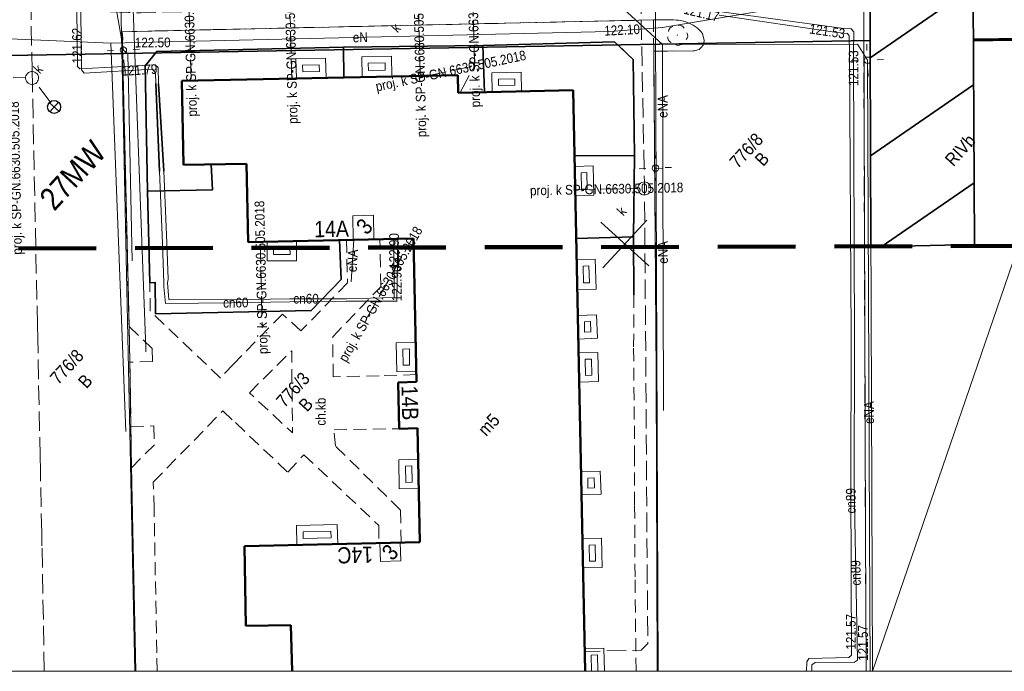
# Model space of a CAD drawing. Header units: metres. Extents: x 0 to 6446955, y 0 to 5658558.
# Tile 127 of 188: x 6441570 to 6441646, y 5654212 to 5654262. Entities that reach past the tile are written whole.
import ezdxf
from ezdxf.enums import TextEntityAlignment as Align

# ---------------------------------------------------------------- set-up
doc = ezdxf.new("R2010")
doc.units = ezdxf.units.M
doc.header["$MEASUREMENT"] = 0
for name, pattern in [('1.0_0.5', [1.5, 1, -0.5]), ('1.5_0.5', [2, 1.5, -0.5]), ('2', [0.9, 0.6, -0.3]), ('219-500', [0]), ('PRZER2-1', [3, 2, -1]), ('PRZER3-1', [4, 3, -1])]:
    doc.linetypes.add(name, pattern=pattern)
doc.layers.get('0').update_dxf_attribs({"color": 2, "linetype": 'CONTINUOUS', "lineweight": 5})
doc.layers.add('1ramki', color=7, linetype='PRZER2-1', lineweight=18)
doc.layers.add('z - MPZT', color=121, linetype='PRZER3-1', lineweight=18)
for name, color, linetype in [('209-oznaczenie konturu klasyfikacyjnego', 7, 'CONTINUOUS'), ('210-oznaczenie konturu użytku gruntowego', 7, 'CONTINUOUS'), ('211-numer działki ewidencyjnej', 7, 'CONTINUOUS'), ('217-kontur klasyfikacyjny', 7, 'CONTINUOUS'), ('218-kontur użytku gruntowego', 7, 'CONTINUOUS'), ('219-działka ewidencyjna', 7, 'CONTINUOUS'), ('238-Punkt adresowy budynku', 7, 'CONTINUOUS'), ('312-budynek ewidencyjny', 7, 'CONTINUOUS'), ('312-oznaczenie budynku ewidencyjnego-Atr117', 7, 'CONTINUOUS'), ('320-blok - kondygnacja nadziemna', 7, 'CONTINUOUS'), ('320-blok - kondygnacja nadziemna-Atr25', 7, 'CONTINUOUS'), ('chodnik', 7, 'CONTINUOUS'), ('chodnik-Atr17', 7, 'CONTINUOUS'), ('drzewo liściaste', 7, 'CONTINUOUS'), ('jezdnia', 7, 'CONTINUOUS'), ('krawężnik', 7, 'CONTINUOUS'), ('latarnia', 7, 'CONTINUOUS'), ('obudowa ochronna przewodu', 7, 'CONTINUOUS'), ('ogrodzenie trwałe', 7, 'CONTINUOUS'), ('przewód ciepłowniczy', 7, 'CONTINUOUS'), ('przewód ciepłowniczy-Atr1', 7, 'CONTINUOUS'), ('przewód elektroenergetyczny podziemny', 7, 'CONTINUOUS'), ('przewód elektroenergetyczny podziemny-Atr1', 7, 'CONTINUOUS'), ('przewód kanalizacyjny - ob. projektowany', 7, 'CONTINUOUS'), ('przewód kanalizacyjny - ob. projektowany-Atr1', 7, 'CONTINUOUS'), ('przewód telekomunikacyjny podziemny', 7, 'CONTINUOUS'), ('rzedna', 7, 'CONTINUOUS'), ('rzedna-Atr2', 7, 'CONTINUOUS'), ('studnia kanalizacyjna - ob. projektowany', 7, 'CONTINUOUS'), ('studnia kanalizacyjna - ob. projektowany-Atr17', 7, 'CONTINUOUS'), ('taras', 7, 'CONTINUOUS'), ('wylot kanału - ob. projektowany', 7, 'CONTINUOUS'), ('Zakres', 7, 'CONTINUOUS')]:
    doc.layers.add(name, color=color, linetype=linetype)
doc.styles.add('MapaZas', font='geodezja.shx', dxfattribs={"width": 0.9})
doc.linetypes.add('902-500', pattern='A,3.75,0,[1,ksztalty.shx,S=0.5,R=0,X=0,Y=0],3.75', length=7.5)
doc.linetypes.add('NLZ', pattern='A,3,-1,[35,msgB.shx,S=0.008,R=0,X=-0.5,Y=0],3', length=7)
doc.linetypes.add('OLZ', pattern='A,3,-1,[36,msgB.shx,S=0.008,R=0,X=-0.5,Y=0],3', length=7)

# ---------------------------------------------------------------- blocks, each defined once
blk = doc.blocks.new('PW01')
at = {"linetype": 'Continuous', "lineweight": 13}
h = blk.add_hatch(color=0, dxfattribs=at)
edge = h.paths.add_edge_path()
edge.add_arc((0, 0), 0.045, 0, 360)
blk = doc.blocks.new('SM01')
at = {"color": 0, "linetype": 'Continuous', "lineweight": 13}
for p, q in [((-0.53, 0.531), (-0.883, 0.884)), ((0.531, 0.531), (0.884, 0.884)), ((-0.53, -0.53), (-0.883, -0.883)), ((0.531, -0.53), (0.884, -0.883))]:
    blk.add_line(p, q, dxfattribs=at)
blk.add_circle((0, 0), 0.25, dxfattribs=at)
blk = doc.blocks.new('OP021')
at = {"linetype": 'Continuous', "lineweight": 13}
h = blk.add_hatch(color=0, dxfattribs=at)
edge = h.paths.add_edge_path()
edge.add_arc((0, 0), 0.05, 0, 360)
at = {"color": 0, "linetype": 'Continuous', "lineweight": 13}
for centre, start, end in [((0, 0.4), 49.272, 130.728), ((-0.38, 0.124), 121.308, 202.548), ((0.38, 0.124), 337.452, 58.692), ((-0.235, -0.324), 193.221, 274.871), ((0.235, -0.324), 265.129, 346.779)]:
    blk.add_arc(centre, 0.4, start, end, dxfattribs=at)
blk = doc.blocks.new('SUKE')
at = {"color": 0, "linetype": 'Continuous'}
for p, q in [((-0.5, 0), (0.5, 0)), ((0, 0.5), (0, -0.5))]:
    blk.add_line(p, q, dxfattribs=at)
blk.add_circle((-0.001, -0.001), 0.5, dxfattribs=at)

msp = doc.modelspace()

# ---------------------------------------------------------------- hatches: boundary and pattern name
at = {"layer": 'z - MPZT', "linetype": 'Continuous', "lineweight": 35}
h = msp.add_hatch(dxfattribs=at)
h.set_pattern_fill('ANSI31', color=256, scale=50, angle=169.52228)
h.set_pattern_definition([(214.52228374, (6262555.529, -2914888.751), (3.5420419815, -5.149411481), [])])
h.paths.add_polyline_path([(6441636.039, 5654268.519), (6441644.041, 5654268.623), (6441644.167, 5654244.773), (6441636.168, 5654244.58), (6441636.081, 5654267.424)])

# ---------------------------------------------------------------- linework, layer by layer
at = {"color": 0, "lineweight": 13}
for p, q in [((6441619.01, 5654243.124), (6441615.323, 5654246.5)), ((6441619.01, 5654243.124), (6441615.323, 5654246.5)), ((6441615.478, 5654242.968), (6441618.855, 5654246.656)), ((6441615.478, 5654242.968), (6441618.855, 5654246.656))]:
    msp.add_line(p, q, dxfattribs=at)
at = {"layer": '1ramki', "color": 0, "linetype": 'Continuous', "lineweight": 18, "flags": 128}
msp.add_lwpolyline([(6441510.604, 5654351.84), (6441940.534, 5654351.84), (6441940.63, 5654211.832), (6441510.701, 5654211.832)], close=True, dxfattribs=at)
msp.add_lwpolyline([(6441510.604, 5654351.84), (6441940.534, 5654351.84), (6441940.63, 5654211.832), (6441510.701, 5654211.832)], close=True, dxfattribs=at)
at = {"layer": '217-kontur klasyfikacyjny', "color": 3, "linetype": 'Continuous', "lineweight": 13}
msp.add_line((6441636.293, 5654211.829), (6441636.293, 5654211.832), dxfattribs=at)
at = {"layer": '217-kontur klasyfikacyjny', "color": 3, "linetype": 'Continuous', "lineweight": 13, "flags": 128}
for points in [[(6441636.293, 5654211.829), (6441655.839, 5654268.776)], [(6441655.839, 5654268.776), (6441636.293, 5654211.829)], [(6441636.081, 5654267.424), (6441636.293, 5654211.829)]]:
    msp.add_lwpolyline(points, dxfattribs=at)
at = {"layer": '218-kontur użytku gruntowego', "color": 3, "linetype": 'Continuous', "lineweight": 13}
for p, q in [((6441636.293, 5654211.832), (6441636.293, 5654211.829)), ((6441636.293, 5654211.829), (6441636.293, 5654211.832))]:
    msp.add_line(p, q, dxfattribs=at)
at = {"layer": '218-kontur użytku gruntowego', "color": 3, "linetype": 'Continuous', "lineweight": 13, "flags": 128}
for points in [[(6441636.293, 5654211.829), (6441636.081, 5654267.424)], [(6441636.081, 5654267.424), (6441636.293, 5654211.829)]]:
    msp.add_lwpolyline(points, dxfattribs=at)
at = {"layer": '219-działka ewidencyjna', "color": 3, "linetype": '219-500', "lineweight": 13}
for points in [[(6441578.175, 5654267.131), (6441579.337, 5654211.832)], [(6441619.512, 5654267.395), (6441619.732, 5654211.832)], [(6441636.293, 5654211.832), (6441636.081, 5654267.424)]]:
    msp.add_lwpolyline(points, dxfattribs=at)
at = {"layer": '312-budynek ewidencyjny', "color": 7, "linetype": 'Continuous', "lineweight": 50, "flags": 128}
for points in [[(6441582.949, 5654257.404), (6441604.27, 5654257.841)], [(6441583.093, 5654250.927), (6441582.949, 5654257.404)], [(6441604.27, 5654257.841), (6441604.308, 5654256.491)], [(6441604.308, 5654256.491), (6441613.169, 5654256.676)], [(6441587.952, 5654251.007), (6441583.093, 5654250.927)], [(6441588.084, 5654244.961), (6441587.952, 5654251.007)], [(6441600.847, 5654245.233), (6441588.084, 5654244.961)], [(6441601.08, 5654234.159), (6441600.847, 5654245.233)], [(6441599.666, 5654234.125), (6441601.08, 5654234.159)], [(6441599.753, 5654230.547), (6441599.666, 5654234.125)], [(6441601.153, 5654230.581), (6441599.753, 5654230.547)], [(6441601.342, 5654221.784), (6441601.153, 5654230.581)], [(6441587.809, 5654221.471), (6441601.342, 5654221.784)], [(6441587.903, 5654215.325), (6441587.809, 5654221.471)], [(6441591.382, 5654215.393), (6441587.903, 5654215.325)]]:
    msp.add_lwpolyline(points, dxfattribs=at)
at = {"layer": '312-budynek ewidencyjny', "color": 7, "linetype": 'Continuous', "lineweight": 50}
for points in [[(6441613.169, 5654256.676), (6441614.101, 5654211.832)], [(6441591.48, 5654211.832), (6441591.382, 5654215.393)]]:
    msp.add_lwpolyline(points, dxfattribs=at)
at = {"layer": '320-blok - kondygnacja nadziemna', "color": 7, "linetype": 'Continuous', "lineweight": 13, "flags": 128}
for points in [[(6441596.162, 5654246.987), (6441596.194, 5654245.141), (6441597.793, 5654245.169), (6441597.753, 5654247.022)], [(6441599.863, 5654220.346), (6441599.822, 5654221.753), (6441598.259, 5654221.719), (6441598.293, 5654220.305)]]:
    msp.add_lwpolyline(points, close=True, dxfattribs=at)
at = {"layer": 'chodnik', "color": 7, "linetype": '1.0_0.5', "lineweight": 13}
for points in [[(6441619.669, 5654211.832), (6441619.598, 5654234.762), (6441619.399, 5654259.689), (6441619.377, 5654262.109), (6441578.344, 5654261.2), (6441578.879, 5654238.447), (6441580.667, 5654236.742), (6441580.704, 5654235.746), (6441578.944, 5654235.69), (6441579.022, 5654230.71), (6441580.789, 5654230.76), (6441580.839, 5654229.304), (6441579.063, 5654227.527), (6441579.397, 5654211.832)], [(6441581.055, 5654211.832), (6441581.015, 5654213.252), (6441580.822, 5654224.384), (6441580.754, 5654226.426), (6441586.124, 5654231.922), (6441587.098, 5654231.016), (6441591.139, 5654227.181), (6441592.382, 5654228.538), (6441598.164, 5654223.081), (6441598.189, 5654221.716), (6441599.886, 5654221.748), (6441599.846, 5654224.266), (6441594.822, 5654229.219), (6441594.711, 5654230.46), (6441599.753, 5654230.547), (6441599.666, 5654234.125), (6441601.08, 5654234.159), (6441601.07, 5654234.725), (6441598.207, 5654234.634), (6441594.643, 5654234.562), (6441594.607, 5654237.632), (6441598.322, 5654241.512), (6441598.252, 5654245.182), (6441595.678, 5654245.125), (6441595.746, 5654241.809), (6441592.159, 5654238.098), (6441590.735, 5654239.401), (6441586.942, 5654235.539), (6441585.942, 5654234.462), (6441580.519, 5654239.616), (6441580.479, 5654241.823), (6441580.316, 5654248.887), (6441580.131, 5654258.561), (6441581.016, 5654259.676), (6441595.433, 5654260.007), (6441606.2, 5654260.141), (6441616.366, 5654260.419), (6441617.82, 5654259.06), (6441617.907, 5654251.632), (6441617.828, 5654245.372), (6441617.871, 5654240.872), (6441617.847, 5654236.759), (6441617.92, 5654228.665), (6441617.921, 5654224.624), (6441617.955, 5654218.871), (6441618.031, 5654211.832)]]:
    msp.add_lwpolyline(points, dxfattribs=at)
at = {"layer": 'chodnik', "color": 7, "linetype": '1.0_0.5', "lineweight": 13, "flags": 128}
msp.add_lwpolyline([(6441588.172, 5654233.329), (6441591.441, 5654236.559), (6441591.5, 5654230.226)], close=True, dxfattribs=at)
at = {"layer": 'jezdnia', "color": 7, "linetype": '1.5_0.5', "lineweight": 13}
for points in [[(6441635.804, 5654211.832), (6441635.744, 5654222.514), (6441635.611, 5654262.973)], [(6441579.397, 5654211.832), (6441579.063, 5654227.527), (6441579.022, 5654230.71), (6441578.944, 5654235.69), (6441578.879, 5654238.447), (6441578.344, 5654261.2), (6441619.377, 5654262.109), (6441620.92, 5654262.106), (6441621.119, 5654262.101), (6441621.31, 5654262.088), (6441621.503, 5654262.061), (6441621.696, 5654262.02), (6441621.882, 5654261.957), (6441622.069, 5654261.895), (6441622.25, 5654261.811), (6441622.453, 5654261.692), (6441622.592, 5654261.606), (6441622.745, 5654261.493), (6441622.893, 5654261.358), (6441623.026, 5654261.222), (6441623.16, 5654261.072), (6441623.305, 5654260.519), (6441623.277, 5654260.341), (6441623.246, 5654260.248), (6441623.214, 5654260.169), (6441623.161, 5654260.096), (6441623.1, 5654260.015), (6441623.033, 5654259.941), (6441622.972, 5654259.889), (6441622.896, 5654259.836), (6441622.813, 5654259.804), (6441622.722, 5654259.765), (6441622.638, 5654259.747), (6441622.547, 5654259.722), (6441622.455, 5654259.725), (6441619.399, 5654259.689), (6441619.598, 5654234.762), (6441619.669, 5654211.832)]]:
    msp.add_lwpolyline(points, dxfattribs=at)
at = {"layer": 'krawężnik', "color": 7, "linetype": 'Continuous', "lineweight": 13}
for p, q in [((6441635.611, 5654262.973), (6441635.744, 5654222.514)), ((6441635.744, 5654222.514), (6441635.804, 5654211.832))]:
    msp.add_line(p, q, dxfattribs=at)
msp.add_lwpolyline([(6441619.669, 5654211.832), (6441619.598, 5654234.762), (6441619.399, 5654259.689), (6441622.455, 5654259.725), (6441622.547, 5654259.722), (6441622.638, 5654259.747), (6441622.722, 5654259.765), (6441622.813, 5654259.804), (6441622.896, 5654259.836), (6441622.972, 5654259.889), (6441623.04, 5654259.949), (6441623.1, 5654260.015), (6441623.161, 5654260.096), (6441623.214, 5654260.169), (6441623.246, 5654260.248), (6441623.277, 5654260.341), (6441623.294, 5654260.434), (6441623.305, 5654260.519), (6441623.16, 5654261.072), (6441623.026, 5654261.222), (6441622.893, 5654261.358), (6441622.745, 5654261.493), (6441622.592, 5654261.606), (6441622.417, 5654261.712), (6441622.25, 5654261.811), (6441622.069, 5654261.895), (6441621.882, 5654261.957), (6441621.696, 5654262.02), (6441621.503, 5654262.061), (6441621.31, 5654262.088), (6441621.119, 5654262.101), (6441620.92, 5654262.106), (6441619.377, 5654262.109), (6441578.344, 5654261.2), (6441578.879, 5654238.447), (6441578.944, 5654235.69), (6441579.022, 5654230.71), (6441579.063, 5654227.527), (6441579.397, 5654211.832)], dxfattribs=at)
at = {"layer": 'obudowa ochronna przewodu', "color": 7, "linetype": 'Continuous', "lineweight": 35, "flags": 128}
for points in [[(6441581.225, 5654250.441), (6441580.941, 5654257.195)], [(6441581.154, 5654257.176), (6441581.557, 5654250.435)]]:
    msp.add_lwpolyline(points, dxfattribs=at)
at = {"layer": 'ogrodzenie trwałe', "color": 7, "linetype": '902-500', "lineweight": 35, "flags": 128}
for points in [[(6441606.2, 5654260.141), (6441616.366, 5654260.419), (6441617.82, 5654259.06), (6441617.907, 5654251.632)], [(6441580.316, 5654248.887), (6441580.131, 5654258.561), (6441581.016, 5654259.676), (6441595.433, 5654260.007)], [(6441595.433, 5654260.007), (6441606.2, 5654260.141)], [(6441595.433, 5654260.007), (6441595.459, 5654257.665)], [(6441606.2, 5654260.141), (6441606.324, 5654256.53)], [(6441617.907, 5654251.632), (6441613.278, 5654251.627)], [(6441617.907, 5654251.632), (6441617.828, 5654245.372)], [(6441585.229, 5654250.95), (6441585.323, 5654248.98), (6441580.316, 5654248.887)], [(6441580.316, 5654248.887), (6441580.479, 5654241.823), (6441580.91, 5654241.835), (6441580.931, 5654239.429), (6441592.946, 5654239.668), (6441595.268, 5654242.071), (6441595.141, 5654245.116)], [(6441617.828, 5654245.372), (6441613.41, 5654245.241)], [(6441617.828, 5654245.372), (6441617.871, 5654240.872)]]:
    msp.add_lwpolyline(points, dxfattribs=at)
at = {"layer": 'przewód ciepłowniczy', "color": 212, "linetype": 'Continuous', "lineweight": 13}
for p, q in [((6441633.541, 5654261.126), (6441624.464, 5654262.482)), ((6441624.63, 5654262.722), (6441633.894, 5654261.467)), ((6441634.357, 5654261.07), (6441633.541, 5654261.126)), ((6441633.894, 5654261.467), (6441634.646, 5654261.43)), ((6441634.487, 5654260.87), (6441634.357, 5654261.07)), ((6441634.646, 5654261.43), (6441634.862, 5654261.191)), ((6441634.862, 5654261.191), (6441634.82, 5654259.576)), ((6441634.522, 5654259.577), (6441634.487, 5654260.87)), ((6441634.632, 5654237.647), (6441634.522, 5654259.577)), ((6441634.82, 5654259.576), (6441634.911, 5654237.256)), ((6441634.617, 5654226.095), (6441634.632, 5654237.647)), ((6441634.911, 5654237.256), (6441634.87, 5654226.135)), ((6441634.667, 5654213.06), (6441634.617, 5654226.095)), ((6441634.87, 5654226.135), (6441635.123, 5654212.684)), ((6441634.47, 5654212.889), (6441634.667, 5654213.06)), ((6441631.196, 5654211.832), (6441631.214, 5654212.561)), ((6441631.214, 5654212.561), (6441631.374, 5654212.795)), ((6441631.374, 5654212.795), (6441634.47, 5654212.889)), ((6441631.614, 5654212.331), (6441631.6, 5654211.832)), ((6441631.854, 5654212.504), (6441631.614, 5654212.331)), ((6441634.911, 5654212.512), (6441631.854, 5654212.504)), ((6441635.123, 5654212.684), (6441634.911, 5654212.512))]:
    msp.add_line(p, q, dxfattribs=at)
at = {"layer": 'przewód ciepłowniczy', "color": 212, "linetype": 'Continuous', "lineweight": 13, "flags": 128}
for points in [[(6441581.555, 5654241.814), (6441581.464, 5654244.853), (6441581.225, 5654250.441), (6441580.941, 5654257.195), (6441580.927, 5654258.009), (6441580.68, 5654258.302), (6441575.406, 5654258.006), (6441575.204, 5654258.245), (6441575.068, 5654271.616), (6441574.969, 5654276.913), (6441574.687, 5654286.69), (6441574.679, 5654288.161), (6441574.451, 5654288.371), (6441571.438, 5654288.309), (6441570.962, 5654287.863)], [(6441581.897, 5654242.084), (6441581.795, 5654244.889), (6441581.557, 5654250.435), (6441581.154, 5654257.176), (6441581.12, 5654258.442), (6441580.906, 5654258.638), (6441575.073, 5654258.324), (6441574.888, 5654258.521), (6441574.749, 5654271.638), (6441574.671, 5654276.928), (6441573.931, 5654286.663), (6441573.869, 5654287.765), (6441573.639, 5654288.002), (6441570.917, 5654287.918), (6441570.835, 5654287.858)], [(6441581.555, 5654241.814), (6441581.569, 5654241.503), (6441581.703, 5654240.214), (6441586.79, 5654240.275), (6441591.302, 5654240.346), (6441595.66, 5654240.397), (6441599.56, 5654240.391), (6441599.645, 5654245.208)], [(6441581.897, 5654242.084), (6441581.846, 5654241.805), (6441581.966, 5654240.515), (6441586.787, 5654240.508), (6441591.306, 5654240.587), (6441595.673, 5654240.574), (6441599.356, 5654240.687), (6441599.341, 5654245.202)]]:
    msp.add_lwpolyline(points, dxfattribs=at)
at = {"layer": 'przewód elektroenergetyczny podziemny', "color": 1, "linetype": 'Continuous', "lineweight": 13}
for p, q in [((6441620.084, 5654260.215), (6441635.145, 5654260.227)), ((6441635.145, 5654260.227), (6441635.9, 5654258.993)), ((6441635.9, 5654258.993), (6441635.98, 5654240.955)), ((6441635.98, 5654240.955), (6441636.066, 5654222.613)), ((6441636.066, 5654222.613), (6441636.101, 5654211.832))]:
    msp.add_line(p, q, dxfattribs=at)
at = {"layer": 'przewód elektroenergetyczny podziemny', "color": 1, "linetype": 'Continuous', "lineweight": 13, "flags": 128}
for points in [[(6441586.653, 5654272.452), (6441577.678, 5654272.616), (6441577.876, 5654262.999), (6441578.442, 5654259.782), (6441578.788, 5654259.479), (6441579.11, 5654243.497)], [(6441620.084, 5654260.215), (6441617.083, 5654262.935), (6441616.87, 5654272.743)], [(6441577.485, 5654260.306), (6441615.984, 5654261.216), (6441620.082, 5654261.531), (6441631.494, 5654263.421), (6441631.523, 5654266.608)], [(6441577.485, 5654260.306), (6441560.019, 5654261.058), (6441534.779, 5654260.725), (6441531.57, 5654258.864), (6441530.112, 5654256.457), (6441530.633, 5654235.303), (6441531.349, 5654234.959), (6441531.668, 5654228.525), (6441531.344, 5654228.171), (6441530.687, 5654228.135)], [(6441578.628, 5654230.325), (6441577.751, 5654252.971), (6441577.485, 5654260.306)], [(6441620.095, 5654250.632), (6441620.084, 5654260.215)], [(6441619.534, 5654250.671), (6441620.095, 5654250.632)], [(6441620.153, 5654231.963), (6441620.095, 5654250.632)], [(6441596.026, 5654241.892), (6441596.23, 5654245.136)]]:
    msp.add_lwpolyline(points, dxfattribs=at)
at = {"layer": 'przewód kanalizacyjny - ob. projektowany', "color": 34, "linetype": '1.5_0.5', "lineweight": 13, "flags": 128}
for points in [[(6441605.555, 5654258.563), (6441605.436, 5654263.986)], [(6441539.471, 5654262.503), (6441545.22, 5654262.636), (6441545.722, 5654262.651), (6441549.887, 5654262.728), (6441550.396, 5654262.737), (6441560.976, 5654262.934), (6441561.973, 5654262.956), (6441569.328, 5654263.096), (6441570.334, 5654263.084), (6441578.838, 5654262.673), (6441579.816, 5654262.659), (6441590.818, 5654262.903), (6441591.815, 5654262.926), (6441600.741, 5654263.065), (6441601.746, 5654263.08), (6441617.913, 5654263.382), (6441618.422, 5654262.902), (6441618.676, 5654249.6), (6441618.684, 5654248.602), (6441618.755, 5654239.751), (6441618.764, 5654238.753), (6441618.807, 5654231.677), (6441618.814, 5654231.182), (6441618.863, 5654224.304), (6441618.864, 5654223.802), (6441618.936, 5654213.96), (6441618.435, 5654213.442), (6441614.086, 5654213.357)], [(6441583.672, 5654257.556), (6441583.499, 5654263.558)], [(6441601.363, 5654257.791), (6441601.252, 5654262.57)], [(6441591.449, 5654257.58), (6441591.328, 5654262.409)], [(6441601.901, 5654257.786), (6441605.555, 5654258.563)], [(6441604.442, 5654256.504), (6441605.555, 5654258.563)], [(6441567.945, 5654257.706), (6441570.906, 5654257.638)], [(6441572.846, 5654255.713), (6441571.703, 5654257.234)], [(6441613.337, 5654248.996), (6441618.188, 5654249.097)], [(6441597.186, 5654239.013), (6441600.757, 5654245.208)], [(6441589.019, 5654244.783), (6441589.168, 5654238.341)]]:
    msp.add_lwpolyline(points, dxfattribs=at)
at = {"layer": 'przewód kanalizacyjny - ob. projektowany', "color": 34, "linetype": '1.5_0.5', "lineweight": 13}
msp.add_lwpolyline([(6441572.337, 5654211.832), (6441572.158, 5654221.511), (6441572.135, 5654222.508), (6441572.034, 5654227.387), (6441572.011, 5654228.384), (6441571.828, 5654237.528), (6441571.805, 5654238.525), (6441571.417, 5654257.13), (6441571.395, 5654258.127), (6441571.285, 5654263.338)], dxfattribs=at)
at = {"layer": 'przewód telekomunikacyjny podziemny', "color": 30, "linetype": 'Continuous', "lineweight": 13, "flags": 128}
msp.add_lwpolyline([(6441530.432, 5654269.275), (6441530.794, 5654268.916), (6441563.234, 5654269.368), (6441563.578, 5654269.595), (6441563.948, 5654269.378), (6441578.52, 5654269.581), (6441578.882, 5654269.725), (6441578.972, 5654269.113), (6441580.17, 5654236.777), (6441580.177, 5654236.473)], dxfattribs=at)
at = {"layer": 'studnia kanalizacyjna - ob. projektowany', "color": 34, "linetype": 'Continuous', "lineweight": 13, "flags": 128}
for points in [[(6441571.382, 5654257.121), (6441571.275, 5654257.138), (6441571.182, 5654257.169), (6441571.095, 5654257.222), (6441571.013, 5654257.296), (6441570.96, 5654257.386), (6441570.913, 5654257.483), (6441570.895, 5654257.581), (6441570.897, 5654257.687), (6441570.921, 5654257.787), (6441570.966, 5654257.881), (6441571.033, 5654257.969), (6441571.108, 5654258.036), (6441571.205, 5654258.083), (6441571.303, 5654258.116), (6441571.409, 5654258.127), (6441571.516, 5654258.111), (6441571.609, 5654258.079), (6441571.696, 5654258.027), (6441571.777, 5654257.952), (6441571.831, 5654257.863), (6441571.878, 5654257.766), (6441571.896, 5654257.667), (6441571.894, 5654257.561), (6441571.87, 5654257.461), (6441571.824, 5654257.367), (6441571.757, 5654257.279), (6441571.683, 5654257.212), (6441571.585, 5654257.165), (6441571.488, 5654257.133)], [(6441618.295, 5654248.769), (6441618.241, 5654248.859), (6441618.194, 5654248.956), (6441618.176, 5654249.054), (6441618.178, 5654249.16), (6441618.202, 5654249.26), (6441618.248, 5654249.354), (6441618.314, 5654249.442), (6441618.389, 5654249.509), (6441618.486, 5654249.556), (6441618.584, 5654249.588), (6441618.69, 5654249.6), (6441618.797, 5654249.584), (6441618.89, 5654249.552), (6441618.977, 5654249.5), (6441619.058, 5654249.425), (6441619.112, 5654249.336), (6441619.159, 5654249.239), (6441619.177, 5654249.14), (6441619.175, 5654249.034), (6441619.151, 5654248.934), (6441619.105, 5654248.84), (6441619.038, 5654248.752), (6441618.964, 5654248.685), (6441618.867, 5654248.638), (6441618.769, 5654248.606), (6441618.663, 5654248.594), (6441618.556, 5654248.611), (6441618.463, 5654248.642), (6441618.376, 5654248.695)]]:
    msp.add_lwpolyline(points, close=True, dxfattribs=at)
at = {"layer": 'taras', "color": 0, "lineweight": 13}
for p, q in [((6441591.765, 5654259.095), (6441594.041, 5654259.167)), ((6441591.803, 5654257.582), (6441591.765, 5654259.095)), ((6441592.277, 5654258.611), (6441593.558, 5654258.651)), ((6441593.558, 5654258.651), (6441593.576, 5654258.127)), ((6441594.041, 5654259.167), (6441594.094, 5654257.64)), ((6441596.847, 5654259.255), (6441599.145, 5654259.307)), ((6441596.88, 5654257.692), (6441596.847, 5654259.255)), ((6441597.357, 5654258.766), (6441598.655, 5654258.795)), ((6441597.369, 5654258.203), (6441597.357, 5654258.766)), ((6441598.655, 5654258.795), (6441598.667, 5654258.232)), ((6441599.145, 5654259.307), (6441599.178, 5654257.744)), ((6441592.29, 5654258.094), (6441592.277, 5654258.611)), ((6441593.576, 5654258.127), (6441592.29, 5654258.094)), ((6441598.667, 5654258.232), (6441597.369, 5654258.203)), ((6441606.902, 5654258.02), (6441609.158, 5654258.07)), ((6441606.932, 5654256.542), (6441606.902, 5654258.02)), ((6441609.158, 5654258.07), (6441609.187, 5654256.592)), ((6441594.094, 5654257.64), (6441591.803, 5654257.582)), ((6441599.178, 5654257.744), (6441596.88, 5654257.692)), ((6441607.412, 5654257.532), (6441608.668, 5654257.559)), ((6441607.422, 5654257.053), (6441607.412, 5654257.532)), ((6441608.668, 5654257.559), (6441608.678, 5654257.081)), ((6441609.187, 5654256.592), (6441606.932, 5654256.542)), ((6441608.678, 5654257.081), (6441607.422, 5654257.053)), ((6441613.293, 5654250.799), (6441614.721, 5654250.834)), ((6441613.336, 5654248.536), (6441613.293, 5654250.799)), ((6441613.802, 5654250.311), (6441614.236, 5654250.322)), ((6441613.826, 5654249.051), (6441613.802, 5654250.311)), ((6441614.236, 5654250.322), (6441614.271, 5654249.064)), ((6441614.721, 5654250.834), (6441614.785, 5654248.579)), ((6441614.271, 5654249.064), (6441613.826, 5654249.051)), ((6441614.785, 5654248.579), (6441613.336, 5654248.536)), ((6441589.54, 5654244.997), (6441591.803, 5654245.04)), ((6441589.55, 5654243.497), (6441589.54, 5654244.997)), ((6441591.803, 5654245.04), (6441591.814, 5654243.511)), ((6441590.043, 5654244.506), (6441591.307, 5654244.53)), ((6441590.047, 5654244), (6441590.043, 5654244.506)), ((6441591.307, 5654244.53), (6441591.311, 5654244.008)), ((6441591.814, 5654243.511), (6441589.55, 5654243.497)), ((6441591.311, 5654244.008), (6441590.047, 5654244)), ((6441613.448, 5654243.594), (6441614.883, 5654243.636)), ((6441613.493, 5654241.288), (6441613.448, 5654243.594)), ((6441614.883, 5654243.636), (6441614.949, 5654241.324)), ((6441613.957, 5654243.108), (6441614.397, 5654243.121)), ((6441613.983, 5654241.801), (6441613.957, 5654243.108)), ((6441614.397, 5654243.121), (6441614.435, 5654241.812)), ((6441614.949, 5654241.324), (6441613.493, 5654241.288)), ((6441614.435, 5654241.812), (6441613.983, 5654241.801)), ((6441613.539, 5654239.28), (6441614.987, 5654239.337)), ((6441613.576, 5654237.47), (6441613.539, 5654239.28)), ((6441614.987, 5654239.337), (6441615.059, 5654237.549)), ((6441614.049, 5654238.8), (6441614.507, 5654238.818)), ((6441614.065, 5654237.997), (6441614.049, 5654238.8)), ((6441614.507, 5654238.818), (6441614.539, 5654238.022)), ((6441615.059, 5654237.549), (6441613.576, 5654237.47)), ((6441614.539, 5654238.022), (6441614.065, 5654237.997)), ((6441599.51, 5654237.183), (6441601.023, 5654237.221)), ((6441599.567, 5654234.935), (6441599.51, 5654237.183)), ((6441600.023, 5654236.696), (6441600.532, 5654236.709)), ((6441600.054, 5654235.445), (6441600.023, 5654236.696)), ((6441600.532, 5654236.709), (6441600.551, 5654235.455)), ((6441601.023, 5654237.221), (6441601.059, 5654234.965)), ((6441613.595, 5654236.395), (6441615.072, 5654236.439)), ((6441613.645, 5654234.139), (6441613.595, 5654236.395)), ((6441614.106, 5654235.91), (6441614.588, 5654235.924)), ((6441614.133, 5654234.656), (6441614.106, 5654235.91)), ((6441614.588, 5654235.924), (6441614.627, 5654234.674)), ((6441615.072, 5654236.439), (6441615.143, 5654234.191)), ((6441600.551, 5654235.455), (6441600.054, 5654235.445)), ((6441601.059, 5654234.965), (6441599.567, 5654234.935)), ((6441614.627, 5654234.674), (6441614.133, 5654234.656)), ((6441615.143, 5654234.191), (6441613.645, 5654234.139)), ((6441599.71, 5654228.146), (6441601.209, 5654228.184)), ((6441599.753, 5654225.897), (6441599.71, 5654228.146)), ((6441600.22, 5654227.659), (6441600.719, 5654227.671)), ((6441600.243, 5654226.405), (6441600.22, 5654227.659)), ((6441600.719, 5654227.671), (6441600.743, 5654226.413)), ((6441601.209, 5654228.184), (6441601.252, 5654225.921)), ((6441613.794, 5654227.209), (6441615.271, 5654227.267)), ((6441613.83, 5654225.442), (6441613.794, 5654227.209)), ((6441614.304, 5654226.729), (6441614.793, 5654226.748)), ((6441614.319, 5654225.961), (6441614.304, 5654226.729)), ((6441614.793, 5654226.748), (6441614.827, 5654225.981)), ((6441615.271, 5654227.267), (6441615.349, 5654225.501)), ((6441600.743, 5654226.413), (6441600.243, 5654226.405)), ((6441614.827, 5654225.981), (6441614.319, 5654225.961)), ((6441601.252, 5654225.921), (6441599.753, 5654225.897)), ((6441615.349, 5654225.501), (6441613.83, 5654225.442)), ((6441591.808, 5654223.084), (6441594.955, 5654223.145)), ((6441591.839, 5654221.564), (6441591.808, 5654223.084)), ((6441594.955, 5654223.145), (6441594.993, 5654221.632)), ((6441592.318, 5654222.594), (6441594.468, 5654222.635)), ((6441592.329, 5654222.074), (6441592.318, 5654222.594)), ((6441594.468, 5654222.635), (6441594.481, 5654222.121)), ((6441594.993, 5654221.632), (6441591.839, 5654221.564)), ((6441594.481, 5654222.121), (6441592.329, 5654222.074)), ((6441613.901, 5654222.054), (6441615.357, 5654222.09)), ((6441613.943, 5654219.805), (6441613.901, 5654222.054)), ((6441614.41, 5654221.567), (6441614.872, 5654221.578)), ((6441614.434, 5654220.315), (6441614.41, 5654221.567)), ((6441614.872, 5654221.578), (6441614.907, 5654220.325)), ((6441615.357, 5654222.09), (6441615.421, 5654219.835)), ((6441614.907, 5654220.325), (6441614.434, 5654220.315)), ((6441615.421, 5654219.835), (6441613.943, 5654219.805)), ((6441614.07, 5654213.547), (6441615.54, 5654213.598)), ((6441614.099, 5654211.832), (6441614.07, 5654213.547)), ((6441614.579, 5654213.064), (6441615.054, 5654213.081)), ((6441614.599, 5654211.84), (6441614.579, 5654213.064)), ((6441615.054, 5654213.081), (6441615.086, 5654211.819)), ((6441615.54, 5654213.598), (6441615.586, 5654211.832)), ((6441614.099, 5654211.832), (6441614.349, 5654211.836)), ((6441614.599, 5654211.84), (6441614.349, 5654211.836)), ((6441615.086, 5654211.819), (6441615.336, 5654211.826)), ((6441615.586, 5654211.832), (6441615.336, 5654211.826))]:
    msp.add_line(p, q, dxfattribs=at)
at = {"layer": 'z - MPZT', "linetype": 'Continuous', "lineweight": 35}
msp.add_lwpolyline([(6441636.039, 5654268.519), (6441644.041, 5654268.623), (6441644.167, 5654244.773), (6441636.168, 5654244.58), (6441636.081, 5654267.424), (6441636.039, 5654268.519)], dxfattribs=at)
at = {"layer": 'z - MPZT', "linetype": 'NLZ', "lineweight": 35}
for points in [[(6441644.084, 5654260.624), (6441720.036, 5654261.622)], [(6441526.484, 5654258.475), (6441551.815, 5654259.057), (6441636.107, 5654260.52)]]:
    msp.add_lwpolyline(points, dxfattribs=at)
at = {"layer": 'z - MPZT', "color": 9, "linetype": '2', "lineweight": 50, "ltscale": 5, "true_color": 0xd19cc7}
msp.add_lwpolyline([(6441644.085, 5654260.524), (6441719.941, 5654261.52), (6441720.88, 5654244.409)], dxfattribs=at)
at = {"layer": 'Zakres', "color": 221, "linetype": '2', "lineweight": 100, "ltscale": 10, "flags": 128}
msp.add_lwpolyline([(6441936.582, 5654238.477), (6441935.717, 5654314.845), (6441872.503, 5654315.819), (6441809.024, 5654311.26), (6441528.91, 5654310.408), (6441525.825, 5654244.356), (6441801.954, 5654245.032), (6441838.027, 5654231.134)], close=True, dxfattribs=at)

# ---------------------------------------------------------------- block references
at = {"layer": 'drzewo liściaste', "color": 94, "linetype": 'Continuous', "lineweight": 13, "rotation": 47.52228373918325}
msp.add_blockref('OP021', (6441621.227, 5654260.93), dxfattribs=at)
at = {"layer": 'latarnia', "color": 7, "linetype": 'Continuous', "lineweight": 13, "rotation": 47.52228373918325}
for p in [(6441578.442, 5654259.782), (6441635.9, 5654258.993), (6441619.534, 5654250.671)]:
    msp.add_blockref('SM01', p, dxfattribs=at)
at = {"layer": 'rzedna', "color": 1, "linetype": 'Continuous', "lineweight": 13, "rotation": 47.52228373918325}
for p in [(6441620.082, 5654261.531), (6441577.485, 5654260.306)]:
    msp.add_blockref('PW01', p, dxfattribs=at)
at = {"layer": 'rzedna', "color": 212, "linetype": 'Continuous', "lineweight": 13, "rotation": 47.52228373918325}
for p in [(6441634.357, 5654261.07), (6441634.646, 5654261.43), (6441574.888, 5654258.521), (6441580.68, 5654258.302), (6441599.342, 5654245.188), (6441599.56, 5654240.391), (6441634.47, 5654212.889), (6441634.911, 5654212.512)]:
    msp.add_blockref('PW01', p, dxfattribs=at)
at = {"layer": 'wylot kanału - ob. projektowany', "color": 34, "linetype": 'Continuous', "lineweight": 13, "rotation": 47.52228373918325}
msp.add_blockref('SUKE', (6441573.093, 5654255.392), dxfattribs=at)

# ---------------------------------------------------------------- texts
at = {"layer": '209-oznaczenie konturu klasyfikacyjnego', "color": 3, "linetype": 'Continuous', "lineweight": 13, "style": 'MapaZas', "width": 0.9}
for s, p in [('RIVb', (6441641.797, 5654251.411)), ('B', (6441627.111, 5654251.416))]:
    msp.add_text(s, height=1, rotation=47.52228, dxfattribs=at).set_placement(p, align=Align.TOP_LEFT)
at = {"layer": '210-oznaczenie konturu użytku gruntowego', "color": 3, "linetype": 'Continuous', "lineweight": 13, "style": 'MapaZas', "width": 0.9}
for p in [(6441575.595, 5654233.587), (6441592.631, 5654231.79)]:
    msp.add_text('B', height=1, rotation=47.52228, dxfattribs=at).set_placement(p)
at = {"layer": '211-numer działki ewidencyjnej', "color": 3, "linetype": 'Continuous', "lineweight": 13, "style": 'MapaZas', "width": 0.9}
for s, p in [('776/8', (6441625.159, 5654251.253)), ('776/8', (6441572.687, 5654234.561)), ('776/3', (6441590.149, 5654232.793))]:
    msp.add_text(s, height=1, rotation=47.52228, dxfattribs=at).set_placement(p, align=Align.TOP_LEFT)
at = {"layer": '238-Punkt adresowy budynku', "color": 7, "linetype": 'Continuous', "lineweight": 13, "style": 'MapaZas', "width": 0.9}
for s, rotation, p in [('14A', 1.21628, (6441594.529, 5654245.351)), ('14B', 271.38828, (6441599.949, 5654232.524)), ('14C', 181.31928, (6441596.333, 5654221.422))]:
    msp.add_text(s, height=1.25, rotation=rotation, dxfattribs=at).set_placement(p, align=Align.CENTER)
at = {"layer": '312-oznaczenie budynku ewidencyjnego-Atr117', "color": 7, "lineweight": 13, "style": 'MapaZas', "width": 0.9}
msp.add_text('m5', height=1, rotation=47.52228, dxfattribs=at).set_placement((6441606.655, 5654230.859), align=Align.MIDDLE_CENTER)
at = {"layer": '320-blok - kondygnacja nadziemna-Atr25', "color": 7, "lineweight": 13, "style": 'MapaZas', "width": 0.9}
for p in [(6441597.229, 5654245.441), (6441599.214, 5654220.289)]:
    msp.add_text('3', height=1.25, rotation=47.52228, dxfattribs=at).set_placement(p)
at = {"layer": 'chodnik-Atr17', "color": 7, "lineweight": 13, "style": 'MapaZas', "width": 0.9}
msp.add_text('ch.kb', height=0.75, rotation=89.87928, dxfattribs=at).set_placement((6441594.059, 5654230.785))
at = {"layer": 'przewód ciepłowniczy-Atr1', "color": 212, "lineweight": 13, "style": 'MapaZas', "width": 0.9}
for s, rotation, p in [('cn60', 0.66228, (6441587.122, 5654240.282)), ('cn60', 359.83228, (6441592.552, 5654240.585)), ('cn89', 90.22228, (6441634.616, 5654224.984)), ('cn89', 91.07628, (6441634.996, 5654219.416))]:
    msp.add_text(s, height=0.75, rotation=rotation, dxfattribs=at).set_placement(p, align=Align.MIDDLE_CENTER)
at = {"layer": 'przewód elektroenergetyczny podziemny-Atr1', "color": 1, "lineweight": 13, "style": 'MapaZas', "width": 0.9}
for s, rotation, p in [('eN', 1.35328, (6441596.738, 5654260.765)), ('eNA', 90.06928, (6441620.089, 5654255.423)), ('eNA', 90.18228, (6441620.111, 5654244.163)), ('eNA', 86.40228, (6441596.131, 5654243.517)), ('eNA', 90.26928, (6441636.022, 5654231.791))]:
    msp.add_text(s, height=0.75, rotation=rotation, dxfattribs=at).set_placement(p, align=Align.MIDDLE_CENTER)
at = {"layer": 'przewód kanalizacyjny - ob. projektowany-Atr1', "color": 34, "lineweight": 13, "style": 'MapaZas', "width": 0.9}
for rotation, p in [(91.25228, (6441605.492, 5654261.278)), (91.64428, (6441583.589, 5654260.561)), (91.43128, (6441591.385, 5654259.998)), (91.33228, (6441601.332, 5654258.971)), (12.00228, (6441603.724, 5654258.178)), (91.21628, (6441570.115, 5654249.902)), (1.18628, (6441615.762, 5654249.054)), (91.34228, (6441589.082, 5654242.23)), (60.04228, (6441598.298, 5654240.937))]:
    msp.add_text('proj. k SP-GN.6630.505.2018', height=0.75, rotation=rotation, dxfattribs=at).set_placement(p, align=Align.MIDDLE_CENTER)
at = {"layer": 'rzedna-Atr2', "color": 212, "lineweight": 13, "style": 'MapaZas', "width": 0.9}
for s, rotation, p in [('121.17', 346.74128, (6441621.746, 5654262.963)), ('121.53', 351.50128, (6441631.432, 5654261.444)), ('121.62', 90.60628, (6441574.885, 5654258.74)), ('121.53', 90.23128, (6441634.834, 5654257)), ('121.79', 3.21128, (6441578.308, 5654258.169)), ('122.90', 90.19128, (6441599.351, 5654242.888)), ('122.90', 90.18828, (6441599.56, 5654240.391)), ('121.57', 90.22128, (6441634.627, 5654213.49)), ('121.57', 90.22128, (6441635.564, 5654212.632))]:
    msp.add_text(s, height=0.75, rotation=rotation, dxfattribs=at).set_placement(p, align=Align.MIDDLE_LEFT)
at = {"layer": 'rzedna-Atr2', "color": 1, "lineweight": 13, "style": 'MapaZas', "width": 0.9}
msp.add_text('122.10', height=0.75, rotation=2.71828, dxfattribs=at).set_placement((6441618.333, 5654261.398), align=Align.MIDDLE_RIGHT)
msp.add_text('122.50', height=0.75, rotation=0.42228, dxfattribs=at).set_placement((6441579.33, 5654260.352), align=Align.MIDDLE_LEFT)
at = {"layer": 'studnia kanalizacyjna - ob. projektowany-Atr17', "color": 34, "lineweight": 13, "style": 'MapaZas', "width": 0.9}
for p in [(6441599.612, 5654261.075), (6441571.992, 5654257.905), (6441617.045, 5654246.93)]:
    msp.add_text('k', height=0.75, rotation=47.52228, dxfattribs=at).set_placement(p)
at = {"layer": 'z - MPZT', "linetype": 'OLZ', "lineweight": 35, "style": 'MapaZas', "width": 0.9}
msp.add_text('27MW', height=1.75, rotation=47.48211, dxfattribs=at).set_placement((6441574.513, 5654250.129), align=Align.MIDDLE)

doc.saveas('drawing.dxf')
